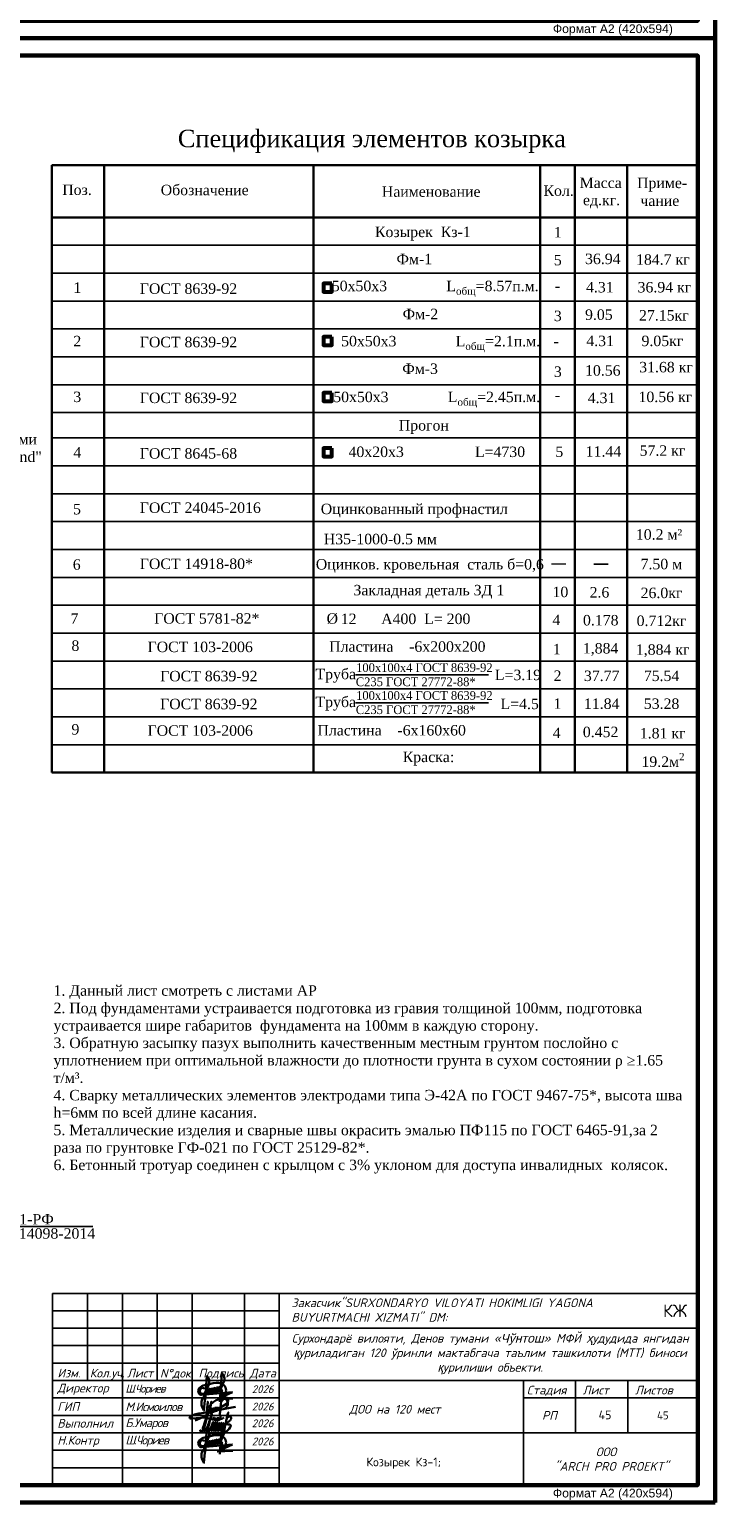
# Model space of a CAD drawing. Header units: millimetres. Extents: x 2063114 to 14983986, y -126020516 to 213791.
# Tile 21 of 256: x 2360128 to 2380090, y -1789001 to -1746751. Entities that reach past the tile are written whole.
import ezdxf
from ezdxf.enums import TextEntityAlignment as Align

# ---------------------------------------------------------------- set-up
doc = ezdxf.new("R2010")
doc.units = ezdxf.units.MM
doc.layers.add('_print', color=6, linetype='Continuous', lineweight=60, plot=False)
doc.layers.add('liniya', color=7, linetype='Continuous')
doc.layers.add('ШТАМП', color=7, linetype='Continuous')
for name, color, linetype, lineweight in [('план', 7, 'Continuous', 20), ('Ср.линия', 7, 'Continuous', 25), ('Текст', 7, 'Continuous', 15)]:
    doc.layers.add(name, color=color, linetype=linetype, lineweight=lineweight)
doc.styles.add('GOST 2.304', font='isocpeur.ttf', dxfattribs={"oblique": 15})
doc.styles.add('PDF ISOCPEUR', font='isocpeur.ttf')
doc.styles.get("Standard").update_dxf_attribs({"font": 'arial.ttf'})
doc.styles.add('Times New Roman', font='times.ttf')
doc.styles.add('V@ler@Live', font='isocpeui.ttf')

# ---------------------------------------------------------------- blocks, each defined once
blk = doc.blocks.new('*U1590')
at = {"color": 0, "ltscale": 25}
blk.add_lwpolyline([(-59400, 42000), (0, 42000), (0, 0), (-59400, 0)], close=True, dxfattribs=at)
at = {"color": 0, "lineweight": 60, "ltscale": 25}
blk.add_lwpolyline([(-57400, 41500), (-500, 41500), (-500, 500), (-57400, 500)], close=True, dxfattribs=at)
at = {"color": 0, "insert": (-2932, 396), "char_height": 250, "width": 4526.16, "attachment_point": 2}
blk.add_mtext('Формат А2 (420х594)', dxfattribs=at)
blk = doc.blocks.new('A$Ceb54b23e')
at = {"color": 5, "lineweight": 30, "ltscale": 0.1}
for p, q in [((-12.57, -11.1), (7.26, -9.39)), ((7.26, -9.39), (-2.6, -13.87)), ((-2.6, -13.87), (7.49, -13.43))]:
    blk.add_line(p, q, dxfattribs=at)
at = {"color": 5, "lineweight": 30, "ltscale": 0.1, "flags": 128}
for points in [[(-10.2, -9.67), (-8.52, -5.97, 0.342251), (-9.14, 1.03), (-10.34, -14.39)], [(-1.14, -9.14), (1.12, -4.18, 0.342251), (0.5, 2.82), (-0.93, -15.6)], [(-9.81, -10.51), (-11.91, -13.54, 0.28279), (-11, -21.19), (-9.61, -5.79)], [(-9.81, -10.51), (-9.44, -8.24, -0.681159), (-8.23, -7.98), (-8.62, -10.62)], [(-8.62, -10.63), (-8.17, -7.86, -0.681159), (-6.97, -7.6), (-7.35, -10.24)], [(-7.4, -10.51), (-6.95, -7.75, -0.681159), (-5.74, -7.48), (-6.13, -10.13)], [(-6.15, -10.27), (-5.7, -7.5, -0.681159), (-4.49, -7.24), (-4.88, -9.88)], [(-4.9, -10.02), (-4.45, -7.25, -0.681159), (-3.25, -6.99), (-3.63, -9.64)], [(-3.64, -9.64), (-3.19, -6.88, -0.681159), (-1.98, -6.62), (-2.37, -9.26)], [(-2.41, -9.53), (-1.96, -6.76, -0.681159), (-0.75, -6.5), (-1.14, -9.14)]]:
    blk.add_lwpolyline(points, format="xyb", dxfattribs=at)
at = {"color": 5, "lineweight": 30, "ltscale": 0.1}
for centre, radius, start, end in [((-11.53, -8.6), 3.14, 145.20054, 214.39775), ((-6.97, -15.76), 11.45, 107.92907, 128.55015), ((-11.81, -8.63), 1.91, 91.31881, 327.17595), ((-11.74, -7.9), 1.19, 28.74852, 95.44504), ((4.48, -62.51), 59.56, 97.39589, 104.56598), ((-2.27, -9.29), 5.91, 38.72853, 98.93361), ((0.01, -8.8), 3.01, 257.73222, 354.12117), ((-0.18, -10.53), 1.3, 249.35584, 101.75822), ((-0.31, -8.48), 0.874, 261.08847, 90.02558), ((-1.42, -8.11), 4.53, 347.3913, 33.89819), ((-12.85, -9.67), 1.46, 208.97145, 280.81106)]:
    blk.add_arc(centre, radius, start, end, dxfattribs=at)
blk = doc.blocks.new('0651961')
at = {"color": 5, "lineweight": 30, "ltscale": 5}
for points in [[(5137317, -541320, 0.271575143), (5382614, -248941, 0.271575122), (5247219, 107884, 0.163915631), (4609277, 40182, 0.081414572), (4339755, -141506, 0.081414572), (4142343, -399733, 0.548265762), (4316023, -672030, 0.017700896), (4712274, -564290), (5289922, -193920, 0.255039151), (5420947, 170315, 0.238092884), (5234407, 214137, 0.253493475), (4912304, -193484), (4857022, -909949, -0.067784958), (4891110, -1058859, -0.066120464), (4884797, -1207770, -0.258807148), (4704209, -1307956, -0.042146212), (4668516, -1304942), (3851592, -1120468), (2972301, -1180746, -0.190988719), (2886198, -1173851, -0.190988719), (2828209, -1109833, -0.085970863), (3157608, -918703, -0.085970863), (3532102, -849502), (5902229, -394466)], [(3206207, -1307066), (3867804, -1032897, 0.281152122), (3971617, -862869), (4043335, -58764), (3989253, -665135), (4215347, -579925), (4274470, -57353), (4189082, -812073)]]:
    blk.add_lwpolyline(points, format="xyb", dxfattribs=at)
for points in [[(4222872, -513416), (4189082, -812073), (4309366, -773304), (4343156, -474647)], [(4343156, -474647), (4309366, -773304), (4429650, -734535), (4463439, -435878)], [(4463439, -435878), (4429650, -734535), (4549933, -695766), (4583723, -397109)], [(4583723, -397109), (4549933, -695766), (4670217, -656997), (4700833, -397440)]]:
    blk.add_lwpolyline(points, dxfattribs=at)
blk = doc.blocks.new('A$Cb977a79e')
at = {"color": 5, "lineweight": 30}
blk.add_open_spline([(548, 429), (550, 418), (553, 396), (564, 386), (626, 392), (622, 434), (622, 479), (756, 865), (734, 788), (778, 927), (614, 357), (673, 405), (701, 400), (861, 828), (836, 827), (737, 402), (763, 392), (806, 405), (896, 676), (874, 574), (827, 388), (858, 386), (956, 684), (927, 558), (885, 387), (915, 386), (1002, 672), (972, 547), (933, 386), (970, 387), (1059, 660), (1027, 538), (996, 387), (1026, 387), (1102, 661), (1078, 532), (1060, 451), (1065, 379), (1062, 539), (1106, 661), (1046, 399), (1086, 399), (1148, 656), (1126, 536), (1112, 402), (1114, 395), (1144, 650), (1127, 544), (1104, 380), (1143, 413), (1160, 420), (1127, 264), (1135, 291), (1269, 919), (1263, 846), (1236, 770), (1216, 677), (1243, 753), (1339, 783), (1342, 676), (1241, 606), (1144, 555), (1313, 575), (1358, 512), (1212, 380), (1139, 314)], degree=3, knots=[0, 0, 0, 0, 1, 2, 3, 4, 5, 6, 7, 7.047701, 8, 9, 10, 11, 11.055697, 12, 13, 14, 15, 16, 17, 18, 19, 20, 21, 22, 23, 24, 25, 26, 27, 28, 29, 30, 31, 32, 33, 34, 35, 36, 37, 38, 39, 40, 41, 42, 43, 44, 45, 45.157491, 45.43525, 46, 47, 48, 49, 50, 51, 52, 53, 54, 55, 56, 57, 58, 59, 59, 59, 59], dxfattribs=at)
for points in [[(876, 664), (884, 753), (933, 709), (966, 688), (1004, 756), (1083, 670), (1156, 738)], [(801, 313), (838, 358), (886, 314), (919, 292), (958, 361), (1036, 275), (1100, 346)]]:
    blk.add_open_spline(points, degree=3, dxfattribs=at)
blk = doc.blocks.new('shtammp')
for p, q in [((2284257, -164060), (2302757, -164060)), ((2284257, -169560), (2284257, -164060)), ((2285257, -166560), (2285257, -164060)), ((2286257, -169560), (2286257, -164060)), ((2287257, -166560), (2287257, -164060)), ((2288257, -169560), (2288257, -164060)), ((2289757, -169560), (2289757, -164060)), ((2290757, -169560), (2290757, -164060)), ((2302757, -164060), (2302757, -169560)), ((2290757, -165060), (2302757, -165060)), ((2284257, -166060), (2290757, -166060)), ((2284257, -166560), (2290757, -166560)), ((2290757, -166560), (2302757, -166560)), ((2297757, -166560), (2297757, -169560)), ((2299257, -168060), (2299257, -166560)), ((2300757, -168060), (2300757, -166560)), ((2297757, -167060), (2302757, -167060)), ((2290757, -168060), (2302757, -168060)), ((2284257, -169560), (2302757, -169560))]:
    blk.add_line(p, q)
for points in [[(2284257, -164560), (2290757, -164560)], [(2284257, -165060), (2290757, -165060)], [(2284257, -165560), (2290757, -165560)], [(2284257, -167060), (2290757, -167060)], [(2284257, -167560), (2290757, -167560)], [(2284257, -168060), (2290757, -168060)], [(2284257, -168560), (2290757, -168560)], [(2284257, -169060), (2290757, -169060)]]:
    blk.add_lwpolyline(points)
at = {"ltscale": 100, "xscale": 44.85990809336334, "yscale": 44.85990809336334, "zscale": 44.85990809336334}
for p in [(2289092, -166472), (2289092, -167972)]:
    blk.add_blockref('A$Ceb54b23e', p, dxfattribs=at)
at = {"xscale": 0.0004276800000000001, "yscale": 0.0004276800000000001, "zscale": 0.0004276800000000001}
blk.add_blockref('0651961', (2286977, -167145), dxfattribs=at)
at = {"ltscale": 25, "xscale": 1.13408174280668, "yscale": 1.13408174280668, "zscale": 1.13408174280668}
blk.add_blockref('A$Cb977a79e', (2287861, -168457), dxfattribs=at)
at = {"style": 'GOST 2.304', "oblique": 15}
for s, p in [('Изм.   ', (2284395, -166473)), ('Кол.уч.', (2285323, -166473)), ('Лист', (2286391, -166473)), ('N%%dдок.', (2287337, -166475)), ('Подпись', (2288441, -166473)), ('Дата', (2289909, -166473)), ('Лист  ', (2299457, -166960)), ('Листов ', (2300957, -166960))]:
    blk.add_text(s, height=250, dxfattribs=at).set_placement(p)
at = {"style": 'GOST 2.304', "oblique": 15, "width": 1.019608}
blk.add_text('Стадия ', height=250, dxfattribs=at).set_placement((2297857, -166960), (2299157, -166960), align=Align.FIT)
at = {"style": 'GOST 2.304', "oblique": 15}
blk.add_text('РП', height=250, dxfattribs=at).set_placement((2298507, -167560), align=Align.MIDDLE)
at = {"style": 'GOST 2.304'}
for s, insert, char_height, width, attachment_point in [('{\\C256;\\c0;Закасчик"SURXONDARYO VILOYATI HOKIMLIGI YAGONA BUYURTMACHI XIZMATI" DM:}', (2291109, -164539), 250, 10736.65, 4), ('{\\C250;\\c2432280;Сурхондарё вилояти, Денов тумани «\\fArial|b0|i0|c204|p34;Чўнтош\\fISOCPEUR|b0|i0|c204|p34;» МФЙ \\fArial|b0|i0|c204|p34;ҳ\\fISOCPEUR|b0|i0|c204|p34;удудида янгидан \\fArial|b0|i0|c204|p34;қ\\fISOCPEUR|b0|i0|c204|p34;уриладиган 120 ўринли мактабгача таълим ташкилоти (МТТ) биноси \\fArial|b0|i0|c204|p34;қ\\fISOCPEUR|b0|i0|c204|p34;урилиши объекти.}', (2296806, -165801), 250, 11430.2, 5), ('2026', (2290281, -166810), 225, 900, 5), ('2026', (2290281, -167307), 225, 900, 5), ('2026', (2290281, -167787), 225, 900, 5), ('2026', (2290281, -168308), 225, 900, 5), ('ООО\\P  "ARCH PRO PROEKT" ', (2300128, -168814), 250, 5588.09, 5)]:
    blk.add_mtext(s, dxfattribs=dict(at, insert=insert, char_height=char_height, width=width, attachment_point=attachment_point))
at = {"linetype": 'Continuous', "char_height": 225, "style": 'PDF ISOCPEUR'}
for s, insert, width, attachment_point in [('{\\H1.6x;КЖ }', (2302457, -164560), 11400, 6), ('45', (2301757, -167560), 1900, 5)]:
    blk.add_mtext(s, dxfattribs=dict(at, insert=insert, width=width, attachment_point=attachment_point))
at = {"attachment_point": 4, "style": 'GOST 2.304'}
for s, insert, char_height in [('Директор', (2284393, -166810), 250), ('{\\T0.8;\\C7;Ш.Чориев}', (2286344, -166823), 230), ('ГИП', (2284393, -167307), 250), ('{\\T0.9;М.Исмоилов }', (2286344, -167314), 250), ('{\\C256;\\c0;ДОО на 120 мест}', (2292765, -167410), 250), ('Выполнил', (2284393, -167787), 250), ('{\\T0.9;Б.Умаров}', (2286344, -167805), 250), ('Н.Контр', (2284393, -168308), 250), ('{\\T0.8;\\C7;Ш.Чориев}', (2286344, -168302), 250)]:
    blk.add_mtext(s, dxfattribs=dict(at, insert=insert, char_height=char_height))

msp = doc.modelspace()

# ---------------------------------------------------------------- linework, layer by layer
at = {"color": 0, "lineweight": 30}
for p, q in [((2379270.7872, -1750641.47393), (2360770.7872, -1750641.47393)), ((2360770.7872, -1750641.47393), (2360770.7872, -1768067.2324)), ((2362270.7872, -1750641.47393), (2362270.7872, -1768067.2324)), ((2368270.7872, -1750641.47393), (2368270.7872, -1768067.2324)), ((2374770.7872, -1750641.47393), (2374770.7872, -1768067.2324)), ((2375770.7872, -1750641.47393), (2375770.7872, -1768067.2324)), ((2377270.7872, -1750641.47393), (2377270.7872, -1768067.2324)), ((2379270.7872, -1752141.47393), (2360770.7872, -1752141.47393))]:
    msp.add_line(p, q, dxfattribs=at)
at = {"color": 0}
for p, q in [((2360770.7872, -1766467.2324), (2379270.7872, -1766467.2324)), ((2360770.7872, -1767267.2324), (2379270.7872, -1767267.2324))]:
    msp.add_line(p, q, dxfattribs=at)
at = {"linetype": 'ByBlock'}
msp.add_line((2361943.69891, -1781084.3853), (2358464.25197, -1781084.3853), dxfattribs=at)
at = {"color": 0, "lineweight": 53, "ltscale": 150}
for points in [[(2368801.43249, -1754038.03654), (2368561.43249, -1754038.03654), (2368561.43249, -1754278.03654), (2368801.43249, -1754278.03654)], [(2368801.43249, -1755570.68754), (2368561.43249, -1755570.68754), (2368561.43249, -1755810.68754), (2368801.43249, -1755810.68754)], [(2368801.43249, -1757170.68754), (2368561.43249, -1757170.68754), (2368561.43249, -1757410.68754), (2368801.43249, -1757410.68754)], [(2368801.43249, -1758763.79501), (2368561.43249, -1758763.79501), (2368561.43249, -1759003.79501), (2368801.43249, -1759003.79501)]]:
    msp.add_lwpolyline(points, close=True, dxfattribs=at)
at = {"color": 0, "const_width": 40}
for points in [[(2375097.61259, -1762084.76408), (2375514.32966, -1762084.76408)], [(2376312.42866, -1762087.80451), (2376729.14574, -1762087.80451)]]:
    msp.add_lwpolyline(points, dxfattribs=at)
at = {"layer": '_print', "ltscale": 100}
for points in [[(2379792.08613, -1747001.43901), (2320392.08613, -1747001.43901), (2320392.08613, -1705001.43901), (2379792.08613, -1705001.43901)], [(2379792.08613, -1789001.43901), (2320392.08613, -1789001.43901), (2320392.08613, -1747001.43901), (2379792.08613, -1747001.43901)]]:
    msp.add_lwpolyline(points, close=True, dxfattribs=at)
at = {"layer": 'liniya', "color": 0, "lineweight": 25}
for points in [[(2379270.7872, -1752941.47393), (2360770.7872, -1752941.47393)], [(2379270.7872, -1753741.47393), (2360770.7872, -1753741.47393)], [(2379270.7872, -1754541.47393), (2360770.7872, -1754541.47393)], [(2379270.7872, -1755341.47393), (2360770.7872, -1755341.47393)], [(2379270.7872, -1756141.47393), (2360770.7872, -1756141.47393)], [(2379270.7872, -1756941.47393), (2360770.7872, -1756941.47393)], [(2379270.7872, -1757741.47393), (2360770.7872, -1757741.47393)], [(2379270.7872, -1758467.2324), (2360770.7872, -1758467.2324)], [(2379270.7872, -1759267.2324), (2360770.7872, -1759267.2324)], [(2379270.7872, -1760067.2324), (2360770.7872, -1760067.2324)], [(2379270.7872, -1760867.2324), (2360770.7872, -1760867.2324)], [(2379270.7872, -1761667.2324), (2360770.7872, -1761667.2324)], [(2379270.7872, -1762467.2324), (2360770.7872, -1762467.2324)], [(2379270.7872, -1763267.2324), (2360770.7872, -1763267.2324)]]:
    msp.add_lwpolyline(points, dxfattribs=at)
at = {"layer": 'liniya', "color": 0}
for points in [[(2379270.7872, -1764067.2324), (2360770.7872, -1764067.2324)], [(2379270.7872, -1764867.2324), (2360770.7872, -1764867.2324)], [(2379270.7872, -1765667.2324), (2360770.7872, -1765667.2324)]]:
    msp.add_lwpolyline(points, dxfattribs=at)
at = {"layer": 'Ср.линия', "ltscale": 0.8}
for points in [[(2369474.21698, -1765260.98347), (2373292.50124, -1765260.98347)], [(2369474.21698, -1766060.98347), (2373292.50124, -1766060.98347)]]:
    msp.add_lwpolyline(points, dxfattribs=at)
at = {"layer": 'ШТАМП', "color": 0, "lineweight": 30}
msp.add_line((2360770.7872, -1768067.2324), (2379270.7872, -1768067.2324), dxfattribs=at)

# ---------------------------------------------------------------- block references
for name, p in [('*U1590', (2379792.08613, -1747001.43901)), ('*U1590', (2379792.08613, -1789001.43901)), ('shtammp', (76534.83464, -1618941.75506))]:
    msp.add_blockref(name, p)

# ---------------------------------------------------------------- texts
at = {"ltscale": 300, "style": 'Times New Roman'}
for s, p in [('Поз.', (2361068.64642, -1751498.85336)), ('Обозначение', (2363893.20505, -1751504.84468)), ('Наименование', (2370234.54467, -1751550.99881)), ('Кол.', (2374868.97464, -1751523.64131)), ('Масса', (2375906.99476, -1751298.50236)), ('Приме-', (2377553.99406, -1751302.10746)), ('ед.кг.', (2376001.80918, -1751793.24673)), ('чание', (2377647.38919, -1751811.4802)), ('Козырек  Кз-1', (2370036.4212, -1752706.91521)), ('Фм-1', (2370653.9278, -1753484.91769)), ('36.94', (2376060.60526, -1753480.90445)), ('184.7 кг', (2377523.711, -1753499.27652)), ('1', (2361388.12536, -1754305.6839)), ('ГОСТ 8639-92', (2363292.95012, -1754334.42398)), ('-', (2375194.44651, -1754253.34675)), ('4.31', (2376088.0283, -1754293.67148)), ('36.94 кг', (2377567.54149, -1754293.67148)), ('Фм-2', (2370829.67706, -1755061.6227)), ('9.05', (2376060.60526, -1755080.90445)), ('27.15кг', (2377608.89845, -1755099.64584)), ('2', (2361388.12536, -1755838.33491)), ('ГОСТ 8639-92', (2363292.95012, -1755867.07498)), ('-', (2375156.39611, -1755843.04604)), ('4.31', (2376096.09732, -1755833.53793)), ('9.05кг', (2377680.24775, -1755833.53793)), ('Фм-3', (2370819.84086, -1756632.13431)), ('31.68 кг', (2377613.66013, -1756585.99775)), ('10.56', (2376060.60526, -1756680.90445)), ('3', (2361388.12536, -1757438.33491)), ('ГОСТ 8639-92', (2363292.95012, -1757467.07498)), ('4.31', (2376138.90904, -1757468.05582)), ('10.56 кг', (2377594.557, -1757439.45089)), ('-', (2375194.44651, -1757385.99775)), ('Прогон', (2370721.42965, -1758254.55619)), ('4', (2361388.12536, -1759031.44237)), ('ГОСТ 8645-68', (2363292.95012, -1759060.18245)), ('5', (2375209.61954, -1759013.23107)), ('11.44', (2376078.54621, -1759004.32369)), ('57.2 кг', (2377625.60083, -1758979.10522)), ('5', (2361378.58464, -1760660.16206)), ('Оцинкованный профнастил ', (2368482.83211, -1760652.46613)), ('Н35-1000-0.5 мм', (2368570.7872, -1761517.2324)), ('6', (2361370.59096, -1762247.23067)), ('ГОСТ 14918-80*', (2363292.95012, -1762226.96459)), ('Оцинков. кровельная  сталь б=0,6', (2368340.02564, -1762240.11412)), ('Закладная деталь ЗД 1', (2369419.98586, -1762981.8086)), ('10', (2375128.21557, -1763033.54159)), ('2.6', (2376191.73985, -1763044.74133)), ('7', (2361305.18705, -1763797.21676)), ('4', (2375128.21557, -1763833.54159)), ('0.178', (2376002.06088, -1763844.74133)), ('8', (2361332.55815, -1764574.70055)), ('Пластина    -6х200х200', (2368724.24813, -1764600.70615)), ('Труба', (2368331.9126, -1765388.10717)), ('L=3.19', (2373475.52243, -1765413.71394)), ('Труба', (2368331.9126, -1766188.10717)), ('L=4.5', (2373637.0124, -1766244.50079)), ('9', (2361332.55815, -1766974.70055)), ('Пластина    -6х160х60', (2368388.41907, -1767000.70615)), ('Краска:', (2370833.05916, -1767765.05672)), ('Т1-РФ', (2359560.66257, -1781026.15527)), ('ГОСТ 14098-2014', (2358541.93962, -1781434.17367))]:
    msp.add_text(s, height=300, dxfattribs=at).set_placement(p)
for s, p in [('1', (2375393.35787, -1752716.2467)), ('5', (2375393.35787, -1753516.2467)), ('3', (2375393.35787, -1755116.2467)), ('3', (2375393.35787, -1756716.2467)), ('10.2 м²', (2378847.42997, -1761385.03495)), ('7.50 м', (2378846.42456, -1762234.5379))]:
    msp.add_text(s, height=300, dxfattribs=at).set_placement(p, align=Align.RIGHT)
for s, p in [('26.0кг', (2378254.07469, -1763061.25103)), ('0.712кг', (2378254.07469, -1763861.25103)), ('ГОСТ 103-2006', (2365025.20726, -1764609.48367)), ('1,884', (2376507.50731, -1764649.27614)), ('1', (2375249.71518, -1764674.09475)), ('1,884 кг', (2378287.33058, -1764685.9451)), ('ГОСТ 8639-92', (2365270.7872, -1765447.65474)), ('2', (2375270.7872, -1765436.34734)), ('37.77', (2376538.2872, -1765439.775)), ('75.54', (2378255.89601, -1765439.775)), ('ГОСТ 8639-92', (2365270.7872, -1766247.65474)), ('1', (2375270.7872, -1766236.34734)), ('11.84', (2376538.2872, -1766239.775)), ('53.28', (2378255.89601, -1766239.775)), ('ГОСТ 103-2006', (2365025.20726, -1767009.48367)), ('4', (2375249.71518, -1767074.09475)), ('0.452', (2376507.50731, -1767049.27614)), ('1.81 кг', (2378287.33058, -1767085.9451))]:
    msp.add_text(s, height=300, dxfattribs=at).set_placement(p, align=Align.CENTER)
at = {"ltscale": 300, "style": 'Times New Roman', "width": 0.95}
for s, p in [('100х100х4 ГОСТ 8639-92', (2369496.20373, -1765178.82226)), ('С235 ГОСТ 27772-88*', (2369488.03973, -1765586.80002)), ('100х100х4 ГОСТ 8639-92', (2369496.20373, -1765978.82226)), ('С235 ГОСТ 27772-88*', (2369488.03973, -1766386.80002))]:
    msp.add_text(s, height=250, dxfattribs=at).set_placement(p)
at = {"ltscale": 300, "char_height": 300, "style": 'Times New Roman'}
for s, insert, width, attachment_point in [('\\A1; 50х50х3               L{\\H0.7x;\\S^ общ;\\H1.42857x;=8.57п.м.}', (2374729.45547, -1754159.17566), 6500, 6), ('\\A1;{\\C256; 50х50х3               L\\H0.7x;\\S^ общ;\\H1.42857x;=2.1п.м.}', (2374770.7872, -1755741.47393), 6500, 6), ('\\A1; 50х50х3               L{\\H0.7x;\\S^ общ;\\H1.42857x;=2.45п.м.}', (2374770.7872, -1757341.47393), 6500, 6), ('{\\fTimes New Roman|b0|i0|c204|p18;\\C7;Обшивка компазитными панелами типа \\fTimes New Roman|b0|i0|c0|p18;"Alubond"}', (2355571.91117, -1759159.87795), 5199.0128016, 7), ('40х20х3                  L=4730', (2374342.76798, -1758867.2324), 6500, 6), ('ГОСТ 24045-2016', (2363292.95012, -1760317.76311), 5077.2378278, 1), ('ГОСТ 5781-82*\\P', (2363705.65773, -1763494.01511), 3057.112473, 1), ('%%C ', (2368976.74503, -1763651.85099), 999.88, 6), ('12', (2369282.34843, -1763655.71486), 999.88, 5), ('A400  L= {\\W1;\\C0;200}', (2371493.98197, -1763658.03547), 2999.88, 5), ('1. Данный лист смотреть c листами AP\\P2. Под фундаментами устраивается подготовка из гравия толщиной 100мм, подготовка устраивается шире габаритов  фундамента на 100мм в каждую сторону.\\P3. Обратную засыпку пазух выполнить качественным местным грунтом послойно с уплотнением при оптимальной влажности до плотности грунта в сухом состоянии ρ ≥1.65 т/м³.\\P4. Сварку металлических элементов электродами типа Э-42А по ГОСТ 9467-75*, высота шва h=6мм по всей длине касания.\\P5. Металлические изделия и сварные швы окрасить эмалью ПФ115 по ГОСТ 6465-91,за 2 раза по грунтовке ГФ-021 по ГОСТ 25129-82*.\\P6. {\\C7;Бетонный тротуар соединен с крылцом с 3% уклоном для доступа инвалидных  колясок.}', (2360817.88618, -1774165.77287), 18168.4562997, 1)]:
    msp.add_mtext(s, dxfattribs=dict(at, insert=insert, width=width, attachment_point=attachment_point))
at = {"ltscale": 300, "insert": (2377678.16187, -1767501.09059), "char_height": 300, "attachment_point": 1, "style": 'Times New Roman'}
msp.add_mtext_dynamic_manual_height_columns('\\A1;19.2м{\\H0.7x;\\S2^ ;}', width=492.0346197, gutter_width=8935.54887, heights=[292.7181], dxfattribs=at)
at = {"ltscale": 100, "insert": (2340602.65626, -1772647.00352), "char_height": 500, "width": 4393.2749335, "attachment_point": 4, "style": 'Times New Roman'}
msp.add_mtext('\\pi314.87827;Стойка Ст-1', dxfattribs=at)
at = {"color": 7, "lineweight": 30, "insert": (2370780.0428, -1787872.57035), "char_height": 250, "width": 7000, "attachment_point": 5}
msp.add_mtext('{\\fISOCPEUR|b0|i0|c204|p34;\\C256; \\C0;Козырек Кз-1\\fISOCPEUR|b0|i0|c0|p34;\\C256;;}', dxfattribs=at)
at = {"layer": 'план', "color": 1, "linetype": 'Continuous', "lineweight": 20, "ltscale": 300, "insert": (2376447.73973, -1786362.69629), "char_height": 250, "width": 312.0384632, "attachment_point": 1, "style": 'V@ler@Live'}
msp.add_mtext('{\\fISOCPEUR|b0|i0|c204|p34;\\C256;45}', dxfattribs=at)
at = {"layer": 'Текст', "color": 0, "style": 'Times New Roman'}
msp.add_text('Спецификация элементов козырка', height=500, dxfattribs=at).set_placement((2364383.67241, -1750128.57486))

doc.saveas('drawing.dxf')
